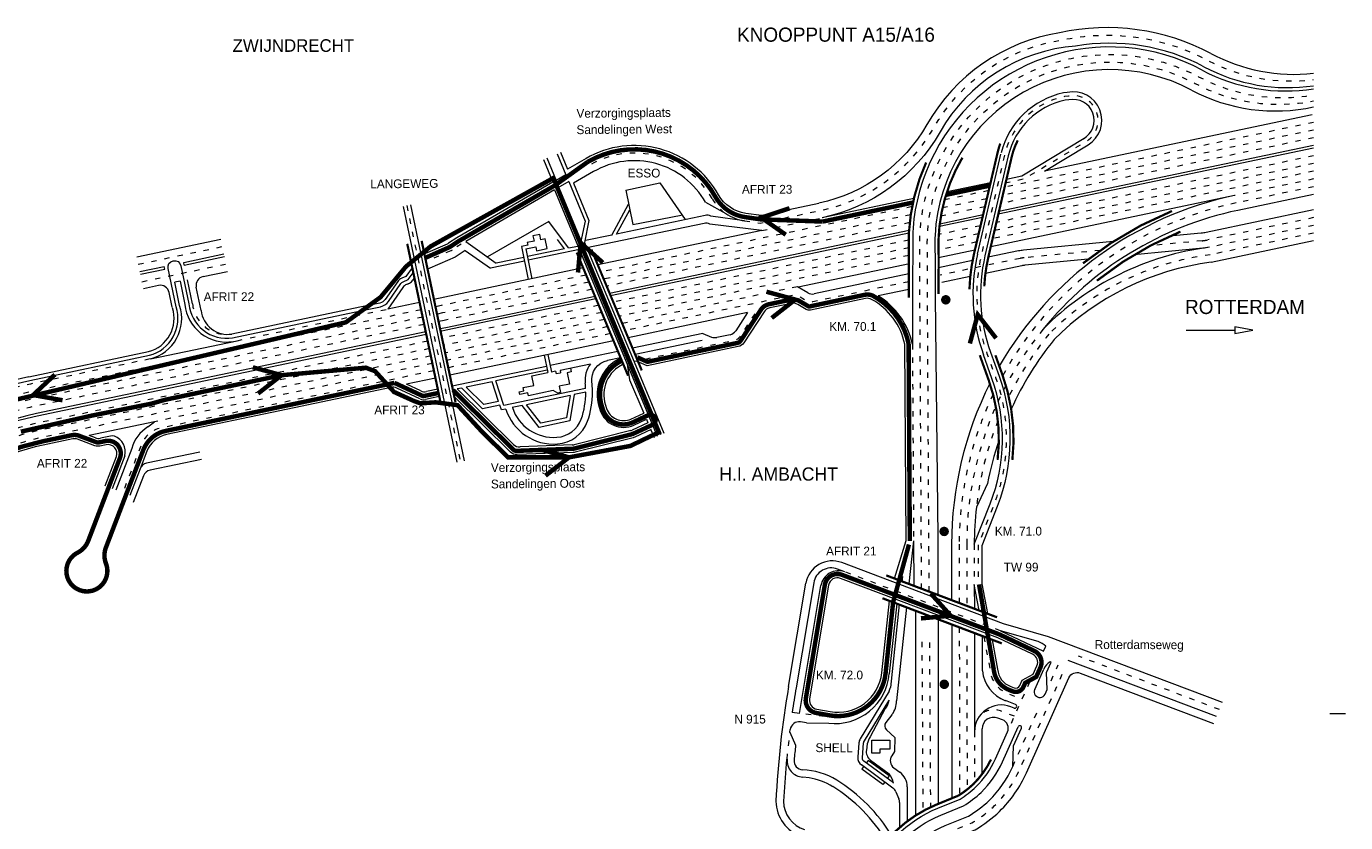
# Model space of a CAD drawing. Header units: metres. Extents: x 534 to 2089, y -2348 to -1299.
# Tile 7 of 7: x 1793 to 2089, y -1477 to -1299. Entities that reach past the tile are written whole.
import ezdxf

# ---------------------------------------------------------------- set-up
doc = ezdxf.new("R2010")
doc.units = ezdxf.units.M
doc.linetypes.add('ACAD_ISO03W100', pattern=[30, 12, -18])
doc.layers.get('0').update_dxf_attribs({"lineweight": 0})
for name, color, linetype, lineweight in [('deelstrepen', 8, 'ACAD_ISO03W100', 0), ('HEKTO', 7, 'Continuous', 0), ('Kader', 7, 'Continuous', 0), ('Kunstwerk', 7, 'Continuous', 0), ('RW-MARK', 7, 'Continuous', 0), ('Spoorweg solid', 7, 'Continuous', 0), ('Strooi NIET', 10, 'Continuous', 0), ('Strooi WEL', 90, 'Continuous', 0), ('Text', 7, 'Continuous', 0)]:
    doc.layers.add(name, color=color, linetype=linetype, lineweight=lineweight)

# ---------------------------------------------------------------- blocks, each defined once
blk = doc.blocks.new('PIJL', base_point=(0, 0, -0.1))
at = {"color": 0}
for p, q in [((0, 0), (5.45, 0)), ((7.5, 0), (5.45, 0.375)), ((5.45, 0.375), (5.45, -0.375)), ((5.45, -0.375), (7.5, 0))]:
    blk.add_line(p, q, dxfattribs=at)

msp = doc.modelspace()

# ---------------------------------------------------------------- linework, layer by layer
at = {"layer": 'deelstrepen', "linetype": 'ACAD_ISO03W100', "ltscale": 0.1}
for p, q in [((2082.31, -1320.1), (2012.92, -1334.67)), ((2082.31, -1323.57), (2012.07, -1338.31)), ((2082.31, -1321.83), (2012.49, -1336.49)), ((2082.31, -1329.34), (2010.65, -1344.38)), ((2082.31, -1327.61), (2011.08, -1342.56)), ((2082.3, -1331.07), (2010.23, -1346.2)), ((2082.31, -1332.81), (2064.57, -1336.53)), ((2009.35, -1335.41), (1999.43, -1337.5)), ((2082.31, -1334.54), (2064.92, -1338.19)), ((1878.66, -1338.78), (1890.72, -1396.22)), ((2008.93, -1337.23), (1998.97, -1339.32)), ((1992.15, -1339.02), (1922.23, -1353.7)), ((1991.84, -1340.82), (1922.9, -1355.29)), ((1958.4, -1344.37), (1971.92, -1341.53)), ((2008.51, -1339.06), (1998.61, -1341.13)), ((1991.61, -1342.6), (1923.56, -1356.88)), ((2007.51, -1343.31), (1998.12, -1345.28)), ((2082.31, -1343.23), (2058.89, -1348.14)), ((1890.88, -1347.41), (1888.86, -1348.75)), ((1991.43, -1346.54), (1925.06, -1360.47)), ((2006.67, -1346.95), (1998.05, -1348.76)), ((2082.31, -1344.96), (2059.1, -1349.83)), ((1818.38, -1351.94), (1837.26, -1347.98)), ((1888.57, -1348.91), (1882.99, -1351.38)), ((1991.43, -1348.27), (1925.72, -1362.06)), ((1991.42, -1350), (1926.38, -1363.65)), ((1819.2, -1355.86), (1838.09, -1351.89)), ((1918.95, -1354.39), (1886.37, -1361.23)), ((1919.61, -1355.98), (1886.71, -1362.89)), ((1920.28, -1357.57), (1887.06, -1364.55)), ((1966.39, -1356.99), (1927.05, -1365.25)), ((1840.55, -1369.11), (1874.41, -1362)), ((1886.37, -1361.23), (1885.11, -1361.49)), ((1921.77, -1361.16), (1886.59, -1368.54)), ((1886.71, -1362.89), (1885.46, -1363.15)), ((1887.06, -1364.55), (1885.81, -1364.81)), ((1922.44, -1362.75), (1886.94, -1370.2)), ((1923.1, -1364.34), (1887.29, -1371.86)), ((1923.77, -1365.94), (1887.64, -1373.52)), ((1924.43, -1367.53), (1887.99, -1375.18)), ((1992.21, -1369.9), (1992.48, -1414)), ((2012.03, -1434.23), (1977.02, -1420.99)), ((2002.74, -1433.45), (2002.79, -1471.07)), ((1994.34, -1436.67), (1994.56, -1474.71)), ((1996.04, -1436.83), (1996.26, -1473.84)), ((2004.45, -1437.64), (2004.48, -1469.87)), ((2061.16, -1451.91), (2029.53, -1439.94)), ((2014.43, -1454.97), (2019.36, -1443.95)), ((1972.44, -1453.44), (1967.75, -1452.92)), ((1964.07, -1463.01), (1964.69, -1457.01))]:
    msp.add_line(p, q, dxfattribs=at)
at = {"layer": 'deelstrepen', "linetype": 'ACAD_ISO03W100', "ltscale": 0.1, "flags": 128}
for points in [[(1954.54, -1342.21), (1958.05, -1342.71), (1971.57, -1339.87, 0.214293), (1996.95, -1321.4, -0.227242), (2025.54, -1301.66, -0.177344), (2058.46, -1306.13, 0.15517), (2082.31, -1310.5)], [(1994.27, -1424.79), (1993.9, -1359.3), (1993.92, -1349.93, -0.584824), (2056.49, -1309.86, 0.167983), (2082.31, -1313.93)], [(1995.98, -1425.44), (1995.6, -1359.3), (1995.61, -1349.83, -0.584861), (2055.7, -1311.36, 0.173141), (2082.31, -1315.28)], [(1991.42, -1355.86), (1969.87, -1360.4, -0.187348), (1968.44, -1360.17), (1966.76, -1359.18, 0.187072), (1965.34, -1358.94), (1927.71, -1366.84)], [(1881.89, -1362.17), (1794.52, -1380.51, 0.269012), (1746.21, -1423.96), (1741.67, -1437.99, -0.02685), (1740.32, -1441.52)], [(1882.59, -1365.48), (1795.22, -1383.82, 0.30868), (1747.25, -1433.77, -0.069689), (1744.04, -1443.98)], [(1882.24, -1363.83), (1794.87, -1382.17, 0.259154), (1748.55, -1422.3)], [(1956.83, -1363.06), (1953.44, -1368.24, -0.198904), (1952.18, -1369.1), (1930.26, -1373.7)], [(1883.37, -1369.22), (1796, -1387.56, 0.30868), (1751.07, -1434.34, -0.068588), (1747.61, -1445.41, -0.068588)], [(1883.72, -1370.88), (1796.35, -1389.22, 0.30868), (1752.73, -1434.64, -0.057837), (1749.9, -1444.41, -0.057837)], [(1821.05, -1373.2), (1794.17, -1378.84, 0.226598), (1748.68, -1413.61)], [(1884.07, -1372.54), (1796.7, -1390.87, 0.30868), (1754.39, -1434.93, -0.097645), (1753.16, -1445.27)], [(1884.76, -1375.86), (1823.43, -1388.73, 0.254299), (1819.06, -1392.44), (1814.9, -1403.24)], [(2008.26, -1435.53), (2009.64, -1443.02, 0.286127), (2013.68, -1448.32), (2016.87, -1449.52)], [(1978.07, -1517.78), (1981.55, -1508.62), (1987.35, -1493.33), (1988.01, -1491.57, -0.19745), (2000.2, -1479.53), (2005.56, -1477.34, 0.059027), (2010.6, -1473.55, 0.094518), (2016.29, -1465.39), (2026.59, -1442.36)], [(2015.13, -1453.41), (2011.98, -1452.22, 0.292859), (2007.44, -1453.18)]]:
    msp.add_lwpolyline(points, format="xyb", dxfattribs=at)
at = {"layer": 'deelstrepen', "linetype": 'ACAD_ISO03W100', "ltscale": 0.1}
for points in [[(1950.29, -1340.57, -0.115338), (1947.22, -1337.21, 0.417941), (1919.77, -1329.68)], [(2064.92, -1338.19, 0.218065), (2012.48, -1376.93, 0.218065)], [(2082.31, -1341.49), (2058.54, -1346.48, -0.027941), (2057.25, -1346.68), (2045.63, -1347.79)], [(2034.34, -1348.86), (2017.31, -1350.49, 0.027941), (2016.4, -1350.63), (1998.45, -1354.39)], [(2021.54, -1366.54, 0.172161), (2004.41, -1414.82), (2004.41, -1428.62)], [(2022.81, -1367.67, 0.055569), (2013.85, -1381.65, 0.055569)], [(2010.33, -1381.13, 0.111679), (2002.71, -1414.82), (2002.71, -1427.98)], [(2011.42, -1387.11, 0.06697), (2006.57, -1406.49)]]:
    msp.add_lwpolyline(points, format="xyb", dxfattribs=at)
for points in [[(2007.09, -1345.13), (1998.04, -1347.03)], [(2006.11, -1414.82), (2006.11, -1423.8)], [(2014.74, -1464.69), (2020.16, -1452.59)], [(2006.16, -1456.89), (2006.17, -1468.37)]]:
    msp.add_lwpolyline(points, dxfattribs=at)
at = {"layer": 'deelstrepen', "linetype": 'ACAD_ISO03W100', "ltscale": 0.1, "flags": 128}
for points in [[(1884.41, -1374.2), (1850.75, -1381.26), (1822.03, -1387.29)], [(2023.34, -1445.47), (2024.96, -1441.85)]]:
    msp.add_lwpolyline(points, dxfattribs=at)
at = {"layer": 'deelstrepen', "linetype": 'ACAD_ISO03W100', "ltscale": 0.1}
for centre, radius, start, end in [((1887.76, -1347.08), 2, 293.9526, 303.4837), ((2067.04, -1411.8), 62.48, 97.2965, 135.1491), ((1838.18, -1360.04), 7.67, 185.7121, 279.0569)]:
    msp.add_arc(centre, radius, start, end, dxfattribs=at)
at = {"layer": 'HEKTO', "const_width": 1.02, "flags": 128}
for points in [[(1999.16, -1359.93, 1), (2000.26, -1359.93, 1)], [(1998.79, -1411.93, 1), (1999.89, -1411.93, 1)], [(1999.37, -1445.69, 1), (1999.37, -1446.79, 1)]]:
    msp.add_lwpolyline(points, format="xyb", close=True, dxfattribs=at)
at = {"layer": 'Kader', "color": 253}
msp.add_line((2085.96, -1452.76), (2089.49, -1452.76), dxfattribs=at)
at = {"layer": 'Kunstwerk', "const_width": 0.5}
for points in [[(2008.35, -1356.91, -0.044936), (2009.28, -1350.25), (2014.52, -1327.79, -0.062047), (2015.87, -1324.14)], [(2005.02, -1357.61, -0.050231), (2006.07, -1349.5), (2011.3, -1327.05, -0.029777), (2011.94, -1324.87)], [(1995.29, -1329.11, 0.091481), (1991.43, -1344.82), (1991.42, -1359.45)], [(2003.44, -1328.02, 0.148555), (1998.1, -1350.05), (1998.09, -1358.66)], [(2050.51, -1340, 0.072114), (2030.52, -1351.74, 0.072114)], [(2052.4, -1344.63, 0.072114), (2033.64, -1355.64, 0.072114)], [(2011.34, -1395.87, 0.116854), (2009.32, -1377.9), (2007.34, -1372.37)], [(2010.85, -1372.37), (2012.43, -1376.79, -0.114463), (2014.66, -1395.87)], [(1985.03, -1483.13, -0.139045), (1997.62, -1473.24), (2002.51, -1471.24, 0.053125), (2005.88, -1468.66, 0.087072), (2009.86, -1463.11, 0.087072)]]:
    msp.add_lwpolyline(points, format="xyb", dxfattribs=at)
for points in [[(1878.78, -1347.36), (1886.37, -1383.49)], [(1882.01, -1346.69), (1889.61, -1382.92)], [(1916.84, -1349.32), (1928.36, -1376.96)], [(1920.12, -1348.63), (1931.44, -1375.79)], [(2011.22, -1431.2), (1986.34, -1421.79)], [(2012.3, -1437.06), (1985.48, -1426.92)]]:
    msp.add_lwpolyline(points, dxfattribs=at)
at = {"layer": 'RW-MARK'}
for p, q in [((2081.96, -1318.44), (2021.85, -1331.05)), ((1912.41, -1327.13), (1914.38, -1331.86)), ((1913.19, -1326.81), (1914.78, -1330.61)), ((2082.31, -1325.88), (2011.5, -1340.74)), ((2082.31, -1325.3), (2011.64, -1340.13)), ((2021.85, -1331.05), (2031.66, -1325.12)), ((1909.34, -1328.42), (1911.47, -1333.54)), ((1910.12, -1328.09), (1912.21, -1333.12)), ((1918.92, -1328.21), (1914.78, -1330.61)), ((2006.85, -1349.68), (2012.08, -1327.23)), ((1914.38, -1331.86), (1912.21, -1333.12)), ((1920.62, -1331.16), (1916.1, -1333.77)), ((1911.85, -1335.28), (1891.92, -1346.81)), ((1911.85, -1335.28), (1934.89, -1390.54)), ((1915.03, -1333.41), (1912.58, -1334.83)), ((1912.58, -1334.83), (1935.66, -1390.19)), ((1915.03, -1333.41), (1918.71, -1342.25)), ((1916.1, -1333.77), (1919.59, -1342.16)), ((1927.83, -1335.31), (1935.48, -1333.7)), ((1927.83, -1335.31), (1929.45, -1343.05)), ((1935.48, -1333.7), (1941.17, -1341.93)), ((1877.83, -1338.95), (1889.89, -1396.4)), ((1879.49, -1338.61), (1891.55, -1396.05)), ((1924.68, -1345.39), (1928.48, -1338.43)), ((1957.7, -1341.05), (1971.22, -1338.21)), ((1992.54, -1337.2), (1971.92, -1341.53)), ((2064.57, -1336.53), (2009.8, -1348.02)), ((2082.31, -1336.28), (2065.27, -1339.86)), ((1925.77, -1345.16), (1928.75, -1339.71)), ((1945.67, -1340.99), (1925.77, -1345.16)), ((1929.45, -1343.05), (1940.3, -1340.95)), ((2007.94, -1341.48), (1998.27, -1343.51)), ((2008.08, -1340.88), (1998.35, -1342.92)), ((1910.57, -1342.36), (1896.82, -1350.31)), ((1915, -1348.3), (1910.57, -1342.36)), ((1918.71, -1342.25), (1917.71, -1347.12)), ((1919.59, -1342.16), (1918.59, -1347.04)), ((1945.46, -1342.77), (1919.12, -1348.3)), ((1958.4, -1344.37), (1921.57, -1352.11)), ((1991.46, -1344.37), (1924.23, -1358.48)), ((1958.4, -1344.37), (1946.73, -1342.92)), ((1992.28, -1344.82), (1992.21, -1359.46)), ((1818.03, -1350.28), (1836.91, -1346.31)), ((1891.92, -1346.81), (1898.77, -1351.7)), ((1905.86, -1347.63), (1904.4, -1347.93)), ((1907.26, -1346.77), (1905.74, -1347.09)), ((1905.74, -1347.09), (1905.86, -1347.63)), ((1908.53, -1345.25), (1907.01, -1345.57)), ((1907.01, -1345.57), (1907.26, -1346.77)), ((1908.78, -1346.46), (1908.53, -1345.25)), ((1909.74, -1346.25), (1908.78, -1346.46)), ((1910.2, -1348.42), (1909.74, -1346.25)), ((1914.08, -1348.49), (1912.53, -1346.41)), ((1915, -1348.3), (1917.1, -1347.86)), ((1918.59, -1347.04), (1936.43, -1389.84)), ((1924.68, -1345.39), (1918.77, -1346.64)), ((1991.43, -1344.95), (1973.68, -1348.68)), ((2082.31, -1346.69), (2059.32, -1351.52)), ((1828.59, -1351.54), (1837.61, -1349.64)), ((1828.72, -1352.12), (1837.74, -1350.23)), ((1889.54, -1350.33), (1886.13, -1351.85)), ((1891.82, -1348.83), (1889.54, -1350.33)), ((1891.82, -1348.83), (1897.45, -1352.85)), ((1904.92, -1350.41), (1898.77, -1351.7)), ((1904.4, -1347.93), (1905.96, -1355.38)), ((1905.39, -1348.52), (1907.63, -1348.05)), ((1905.39, -1348.52), (1906.79, -1355.21)), ((1914.08, -1348.49), (1905.75, -1350.24)), ((1917.43, -1348.65), (1905.93, -1351.07)), ((1907.63, -1348.05), (1907.81, -1348.92)), ((1907.81, -1348.92), (1910.2, -1348.42)), ((1973.68, -1348.68), (1924.45, -1359.01)), ((1997.3, -1349.72), (1997.29, -1358.34)), ((2006.24, -1348.77), (1998.1, -1350.48)), ((1818.73, -1353.61), (1824.19, -1352.46)), ((1818.85, -1354.19), (1824.31, -1353.05)), ((1832.95, -1354.71), (1838.43, -1353.56)), ((1886.13, -1351.85), (1883.35, -1353.08)), ((1918.29, -1352.79), (1884.77, -1359.83)), ((1905.1, -1351.24), (1897.45, -1352.85)), ((1991.57, -1351.85), (1966.57, -1357.1)), ((1822.95, -1356.73), (1819.54, -1357.44)), ((1827.75, -1355.72), (1826.57, -1355.97)), ((1827.67, -1361.22), (1826.57, -1355.97)), ((1830.54, -1360.81), (1829.41, -1355.42)), ((1879.01, -1356.32), (1878.65, -1356.47)), ((1880.38, -1354.96), (1879.87, -1355.65)), ((1991.42, -1354.13), (1970.14, -1358.6)), ((1826.01, -1361.57), (1825.32, -1358.27)), ((1877.76, -1357.18), (1874.41, -1362)), ((1920.94, -1359.17), (1887.41, -1366.2)), ((1921.16, -1359.7), (1887.53, -1366.76)), ((1968.72, -1358.36), (1966.39, -1356.99)), ((1991.42, -1357.59), (1984.5, -1359.05)), ((1997.29, -1359.3), (1997.9, -1413.28)), ((1881.54, -1360.51), (1874.41, -1362)), ((1955.2, -1362.8), (1928.38, -1368.43)), ((1955.2, -1362.8), (1952.53, -1366.9)), ((1882.93, -1367.14), (1795.56, -1385.48)), ((1883.05, -1367.7), (1795.68, -1386.03)), ((1887.41, -1366.2), (1886.16, -1366.47)), ((1887.53, -1366.76), (1886.28, -1367.02)), ((1945.16, -1367.51), (1929.37, -1370.82)), ((1945.16, -1367.51), (1947.12, -1368.29)), ((1951.26, -1367.76), (1948.27, -1368.39)), ((1821.13, -1373.19), (1840.55, -1369.11)), ((1925.09, -1369.12), (1888.34, -1376.84)), ((1926.09, -1371.51), (1910.89, -1374.7)), ((1945.02, -1369.07), (1929.96, -1372.23)), ((1909.53, -1372.39), (1910.35, -1376.27)), ((1910.36, -1372.21), (1911.19, -1376.17)), ((1919.89, -1374.35), (1913.1, -1375.77)), ((1926.68, -1372.92), (1923.78, -1373.53)), ((1928.15, -1374.39), (1928.71, -1377.93)), ((1930.26, -1373.7), (1929.75, -1373.81)), ((2010.08, -1377.63), (2008.15, -1372.26)), ((1910.06, -1374.88), (1888.86, -1379.33)), ((1910.23, -1375.71), (1898.68, -1378.13)), ((1906.77, -1377.03), (1910.35, -1376.27)), ((1907.21, -1379.13), (1906.77, -1377.03)), ((1912.1, -1375.98), (1911.19, -1376.17)), ((1912.1, -1375.98), (1912.21, -1376.51)), ((1912.21, -1376.51), (1913.21, -1376.3)), ((1913.1, -1375.77), (1913.21, -1376.3)), ((1915.62, -1376.12), (1914.66, -1376.33)), ((1914.66, -1376.33), (1915.19, -1378.84)), ((1915.45, -1375.28), (1915.62, -1376.12)), ((1881.64, -1382.17), (1876.41, -1379.75)), ((1885.11, -1377.52), (1878.59, -1378.88)), ((1881.85, -1380.39), (1878.59, -1378.88)), ((1885.63, -1380), (1883.1, -1380.54)), ((1891, -1379.74), (1890, -1379.95)), ((1902.62, -1392.39), (1890, -1379.95)), ((1895.69, -1384.37), (1891, -1379.74)), ((1897.85, -1378.31), (1891.99, -1379.54)), ((1895.96, -1383.45), (1891.99, -1379.54)), ((1899.3, -1382.75), (1897.85, -1378.31)), ((1900.49, -1383.67), (1898.68, -1378.13)), ((1918.84, -1379.82), (1900.49, -1383.67)), ((1903.91, -1380.61), (1904.98, -1380.39)), ((1904.82, -1379.63), (1907.21, -1379.13)), ((1904.98, -1380.39), (1904.82, -1379.63)), ((1911.53, -1380.29), (1906, -1381.45)), ((1912.56, -1380.86), (1911.53, -1380.29)), ((1915.19, -1378.84), (1912.91, -1379.32)), ((1912.91, -1379.32), (1913.21, -1380.73)), ((1928.71, -1377.93), (1931.88, -1385.37)), ((1885.98, -1381.67), (1882.9, -1382.32)), ((1899.3, -1382.75), (1895.96, -1383.45)), ((1904.03, -1381.19), (1903.91, -1380.61)), ((1905.86, -1380.8), (1904.03, -1381.19)), ((1915.39, -1381.41), (1905.52, -1383.48)), ((1906, -1381.45), (1905.86, -1380.8)), ((1913.21, -1380.73), (1912.56, -1380.86)), ((1915.39, -1381.41), (1914.56, -1386.41)), ((1916.28, -1381.22), (1915.3, -1387.12)), ((1918.86, -1380.68), (1916.28, -1381.22)), ((1899.56, -1383.56), (1895.69, -1384.37)), ((1899.92, -1384.65), (1899.56, -1383.56)), ((1900.91, -1384.45), (1899.92, -1384.65)), ((1904.6, -1383.67), (1902.37, -1384.14)), ((1908.4, -1388.57), (1904.6, -1383.67)), ((1908.75, -1387.63), (1905.52, -1383.48)), ((1822.03, -1387.29), (1807.33, -1390.38)), ((1820.54, -1388.47), (1822.03, -1387.29)), ((1915.3, -1387.12), (1908.4, -1388.57)), ((1914.56, -1386.41), (1908.75, -1387.63)), ((1928.95, -1389.29), (1916.23, -1392.46)), ((1932.81, -1387.54), (1929.3, -1389.17)), ((1932.47, -1386.75), (1932.81, -1387.54)), ((1933.49, -1389.1), (1934.25, -1390.82)), ((1808.76, -1390.92), (1807.33, -1390.38)), ((1812.55, -1390.44), (1809.87, -1391)), ((1813.02, -1390.57), (1812.55, -1390.44)), ((1815.35, -1394.98), (1812.52, -1402.33)), ((1816.91, -1393.29), (1813.31, -1402.63)), ((1816.91, -1393.29), (1813.31, -1402.63)), ((1832.19, -1394.12), (1820.25, -1396.62)), ((1915.82, -1392.52), (1904.1, -1392.97)), ((1832.54, -1395.78), (1821.02, -1398.2)), ((1819.56, -1399.44), (1817.25, -1405.43)), ((2009.09, -1401.16), (2006.57, -1406.49)), ((2006.11, -1414.82), (2009.67, -1405.72)), ((1992.48, -1414), (1991.44, -1423.72)), ((1992.48, -1414), (1992.54, -1424.14)), ((1997.9, -1413.28), (1997.95, -1426.18)), ((2012.63, -1432.64), (1976.35, -1418.92)), ((1977.02, -1420.99), (1975.4, -1420.38)), ((1964.42, -1446.75), (1968.31, -1423.54)), ((1970.04, -1423.46), (1966.1, -1447.03)), ((1966.86, -1452.79), (1971.66, -1424.08)), ((2007.19, -1429.68), (2006.11, -1423.81)), ((1988.7, -1428.14), (1987.03, -1443.86)), ((1989.25, -1428.34), (1987.27, -1446.93)), ((1990.89, -1428.96), (1988.65, -1449.96)), ((1992.9, -1429.72), (1992.9, -1475.7)), ((1997.99, -1431.65), (1997.99, -1473.09)), ((2001.09, -1432.82), (2001.09, -1471.82)), ((2022.78, -1435.57), (2012.63, -1432.64)), ((2007.94, -1443.18), (2007.94, -1435.42)), ((2020.42, -1436.66), (2012.03, -1434.23)), ((2012.03, -1434.23), (2021.67, -1438.8)), ((2061.83, -1450.34), (2022.78, -1435.57)), ((2021.67, -1438.79), (2021.58, -1438.75)), ((2021.67, -1438.8), (2022.16, -1437.69)), ((2023.36, -1441.25), (2023.13, -1441.16)), ((2060.49, -1453.47), (2027.16, -1440.86)), ((2022.47, -1447.4), (2022.31, -1443.61)), ((1986.99, -1447.75), (1980.48, -1458.48)), ((1986.82, -1449.97), (1981.38, -1458.93)), ((2015.38, -1450.78), (2013.08, -1449.91)), ((2015.03, -1451.56), (2014.28, -1451.27)), ((1966.86, -1452.79), (1965.21, -1452.55)), ((1986.13, -1451.69), (1982.76, -1458.05)), ((1987.62, -1453.06), (1986.25, -1454.79)), ((1964.69, -1457.01), (1964.77, -1456.4)), ((1964.69, -1457.01), (1965.98, -1459.92)), ((1968.41, -1454.87), (1967.05, -1454.67)), ((1968.41, -1454.87), (1973.43, -1454.99)), ((1986.39, -1456.49), (1988.25, -1458.18)), ((1980.19, -1459.37), (1979.96, -1462.59)), ((1981.19, -1459.39), (1980.95, -1462.75)), ((1982.09, -1459.63), (1981.87, -1460.99)), ((1983.09, -1461.66), (1983.09, -1458.79)), ((1983.09, -1458.79), (1987.13, -1458.79)), ((1987.15, -1458.79), (1987.15, -1460.79)), ((1988.25, -1458.18), (1988.21, -1461.3)), ((2014.74, -1464.69), (2014.94, -1460.07)), ((1963.95, -1463.08), (1963.26, -1472.48)), ((1982.27, -1463.34), (1981.85, -1463.91)), ((1987, -1466.81), (1982.27, -1463.34)), ((1982.81, -1463.27), (1986.97, -1466.32)), ((1984.87, -1461.66), (1983.09, -1461.66)), ((1987.15, -1460.79), (1984.87, -1460.79)), ((1984.87, -1460.79), (1984.87, -1461.66)), ((1988.21, -1461.3), (1987.57, -1462.27)), ((1988.21, -1461.3), (1988.21, -1461.3)), ((1987.85, -1469.55), (1980.77, -1464.35)), ((1981.26, -1464.71), (1980.84, -1465.28)), ((1985.58, -1468.76), (1980.84, -1465.28)), ((1987.96, -1468.39), (1981.29, -1463.5)), ((1988.05, -1465), (1989.4, -1465.99)), ((1969, -1467.27), (1967.61, -1467.06)), ((1985.99, -1468.19), (1985.58, -1468.76)), ((1987, -1466.81), (1986.58, -1467.38)), ((1991.04, -1469.22), (1991.04, -1477)), ((1988.51, -1470.38), (1989.18, -1471.96)), ((1989.34, -1472.75), (1989.34, -1478.39))]:
    msp.add_line(p, q, dxfattribs=at)
for points in [[(2025.27, -1299.98, 0.227229), (1995.48, -1320.56, -0.214322), (1971.22, -1338.21)], [(2028.87, -1302.97, 0.248476), (1998.42, -1322.24, -0.214268), (1971.92, -1341.53)], [(2057.28, -1308.36, 0.432232), (1996.14, -1329.12, 0.432232)], [(2054.9, -1312.86, 0.549087), (1997.29, -1345.48, 0.4032)], [(2030.6, -1323.77, 0.865889), (2027.36, -1315.06), (2026.5, -1315.15, 0.292112), (2013.74, -1327.61), (2008.51, -1350.07, 0.144304), (2009.75, -1371.69), (2011.68, -1377.06, -0.181352), (2011.25, -1406.34), (2007.81, -1415.14), (2007.81, -1423.65), (2009.04, -1430.38)], [(2031.66, -1325.12, 0.847009), (2027, -1313.4), (2026.16, -1313.49, 0.287587), (2012.16, -1326.93)], [(1911.47, -1333.54), (1889.94, -1345.99), (1888.04, -1347.25, -0.041611), (1887.75, -1347.41), (1882.38, -1349.79)], [(2064.57, -1336.53, 0.213213), (2011.73, -1374.82, 0.213213)], [(2065.27, -1339.86, 0.172161), (2021.54, -1366.54, 0.172161)], [(2082.31, -1339.75), (2058.19, -1344.82, -0.027941), (2057.08, -1344.98), (2049.98, -1345.66)], [(2037.28, -1346.87), (2017.15, -1348.8, 0.027941), (2016.05, -1348.96), (2009.25, -1350.39)], [(2031.68, -1350.82), (2017.48, -1352.18, 0.027941), (2016.75, -1352.29), (2008.61, -1354)], [(2058.89, -1348.14, -0.027941), (2057.41, -1348.37), (2041.98, -1349.84)], [(1879.91, -1352.72), (1878.45, -1354.71), (1877.54, -1355.09, 0.145177), (1876.65, -1355.8), (1873.85, -1359.83, -0.191414), (1872.62, -1360.65), (1868.1, -1361.6), (1839.39, -1367.62)], [(1827.75, -1355.72), (1828.85, -1360.97, 0.431417), (1839.65, -1369.3)], [(1988.21, -1422.5), (1988.21, -1422.5), (1990.78, -1413.95), (1990.51, -1369.9, 0.218884), (1983.06, -1359.85, 0.179368), (1981.68, -1359.64), (1969.35, -1362.25, -0.187348), (1968.34, -1362.08), (1966.47, -1360.97, 0.187072), (1965.04, -1360.74), (1960.16, -1361.76, 0.198904), (1958.9, -1362.63)], [(1793.83, -1377.2), (1820.7, -1371.55, 0.431417), (1826.06, -1361.76)], [(1958.9, -1362.63), (1954.36, -1369.58, -0.198904), (1953.1, -1370.44), (1932.63, -1374.74), (1930.26, -1373.7)], [(2024.08, -1368.81, 0.063116), (2014.4, -1384.46, 0.063116)], [(1900.91, -1384.45, 0.347827), (1912.49, -1392.29, 0.301963), (1919.27, -1387.2, 0.083634), (1920.36, -1380.67), (1920.34, -1379.74, 0.016373), (1920.23, -1378.45, -0.387153), (1923.78, -1373.53)], [(1926.72, -1373.01, 0.382803), (1921.86, -1384.02), (1922.11, -1384.77, 0.449212), (1929.64, -1388.05), (1932.47, -1386.75)], [(1927.29, -1374.4, 0.381133), (1923.29, -1383.55), (1923.53, -1384.3, 0.449212), (1929.01, -1386.69), (1931.88, -1385.37)], [(1793.83, -1377.2, 0.1994), (1750.75, -1406.7)], [(2009.61, -1378.73, 0.117559), (2001.01, -1414.82), (2001.01, -1427.34)], [(1933.52, -1389.08), (1929.87, -1390.78, -0.047374), (1929.51, -1390.9), (1916.47, -1394.15, -0.051631), (1916.06, -1394.21), (1903.43, -1394.69, -0.206926), (1901.95, -1394.12), (1889.36, -1381.7)], [(1902.38, -1384.14, 0.343845), (1912.39, -1390.79, 0.302255), (1917.86, -1386.7, 0.083551), (1918.86, -1380.67)], [(1795.56, -1385.48, 0.30868), (1748.9, -1434.08, -0.058853), (1746.25, -1443.14, -0.058853)], [(1795.68, -1386.03, 0.30868), (1749.45, -1434.18, -0.058565), (1746.78, -1443.33, -0.058565)], [(1810.94, -1401.72), (1813.47, -1395.14, 0.594516), (1811.19, -1392.46), (1809.74, -1392.76, -0.141893), (1808.63, -1392.68), (1804.76, -1391.24, 0.141893), (1803.65, -1391.15), (1797.05, -1392.54)], [(2011.62, -1391.49, 0.034193), (2009.09, -1401.16)], [(1797.05, -1392.54, 0.14305), (1771.09, -1406.42, 0.14305)], [(2006.57, -1406.49, 0.02787), (2006.11, -1414.82)], [(1973.4, -1424), (1969.13, -1449.53, 0.410837), (1970.75, -1451.83), (1973.76, -1452.37, 0.435301), (1985.34, -1443.68), (1987.06, -1427.52)], [(2010.11, -1436.24), (2011.33, -1442.86, 0.286127), (2014.28, -1446.73), (2015.09, -1447.03, 0.397053), (2016.36, -1446.51), (2016.89, -1445.31), (2019.36, -1443.95), (2020.18, -1442.13, 0.407891), (2019.21, -1439.51), (2011.43, -1435.82), (1976.08, -1422.46, 0.472776), (1973.4, -1424)], [(1980.74, -1515.54), (1983.14, -1509.22), (1988.94, -1493.93), (1989.59, -1492.21, -0.197042), (2000.85, -1481.11), (2006.31, -1478.87, 0.060153), (2011.78, -1474.77, 0.094605), (2017.84, -1466.08), (2027.37, -1444.77, -0.397053), (2029.91, -1443.72), (2059.82, -1455.03)], [(1980.87, -1489.12), (1980.87, -1493.63), (1981.79, -1491.22), (1982.49, -1489.36, -0.198579), (1997.95, -1474.03), (2002.9, -1472, 0.054023), (2006.47, -1469.27, 0.094106), (2010.86, -1462.96), (2013.57, -1456.9, 0.431585), (2012.45, -1454.22), (2011.38, -1453.81)], [(1979.96, -1500.83), (1983.37, -1491.82), (1984.07, -1489.99, -0.198295), (1998.59, -1475.6), (2003.66, -1473.52, 0.055659), (2007.65, -1470.49, 0.094246), (2012.41, -1463.65), (2015.94, -1455.77)], [(1976.32, -1517.61), (1979.96, -1508.02), (1985.76, -1492.72), (1986.44, -1490.94, -0.197815), (1999.56, -1477.96), (2004.8, -1475.81, 0.057786), (2009.42, -1472.33, 0.094421), (2014.74, -1464.69)]]:
    msp.add_lwpolyline(points, format="xyb", dxfattribs=at)
for points in [[(2013.34, -1332.84), (2016.81, -1332.11), (2030.78, -1323.67)], [(1999.99, -1335.64), (2009.78, -1333.59)], [(2005.73, -1351.13), (1998.1, -1352.73)], [(2005.21, -1354.71), (1998.8, -1356.06)], [(1992.22, -1358.61), (1992.21, -1369.9)], [(1997.29, -1358.34), (1997.29, -1359.3)], [(2022.31, -1443.61), (2023.36, -1441.25)], [(2019.68, -1447.4), (2021.72, -1442.83)], [(2022.01, -1448.44), (2022.47, -1447.4)], [(2007.85, -1466.4), (2007.86, -1456.24)], [(2014.94, -1460.07), (2016.71, -1456.12)]]:
    msp.add_lwpolyline(points, dxfattribs=at)
at = {"layer": 'RW-MARK', "flags": 128}
for points in [[(2006.11, -1423.81), (2006.12, -1429.27)], [(2006.12, -1434.73), (2006.16, -1456.89)]]:
    msp.add_lwpolyline(points, dxfattribs=at)
at = {"layer": 'RW-MARK'}
for centre, radius, start, end in [((2035.89, -1348.83), 49.99, 62.1441, 102.2691), ((2036.47, -1347.5), 45.17, 62.0009, 99.6865), ((2078.04, -1269.32), 40, 241.9793, 276.1176), ((2076.07, -1273.06), 40, 241.9793, 278.9724), ((2076.47, -1272.3), 40, 241.9793, 278.3911), ((2073.7, -1277.55), 40, 241.9793, 282.4303), ((2036.77, -1347.43), 44.57, 155.7366, 176.6442), ((1946.08, -1342.95), 2, 64.67, 101.8534), ((1945.87, -1344.73), 2, 64.67, 101.8534), ((2036.22, -1347.49), 38.98, 177.0525, 183.2835), ((2045.81, -1358.76), 40, 166.8811, 199.7264), ((2067.04, -1411.8), 64.18, 97.2965, 135.1491), ((2067.04, -1411.8), 60.78, 97.2965, 135.1491), ((1823.36, -1358.68), 2, 11.8534, 101.8534), ((1879.4, -1358.32), 2, 112.1662, 145.2076), ((1878.26, -1354.47), 2, 292.1662, 323.7748), ((1969.73, -1356.64), 2, 239.4697, 281.8534), ((1975.89, -1373.33), 16.67, 11.8534, 58.8978), ((1818.76, -1364.12), 9.37, 284.65, 17.9948), ((1838.45, -1361.72), 5.97, 185.7121, 279.0569), ((1947.86, -1366.43), 2, 248.2737, 281.8534), ((1950.85, -1365.8), 2, 281.8534, 326.8516), ((1875.57, -1381.56), 2, 65.1134, 101.8534), ((1882.69, -1378.58), 2, 245.1134, 281.8534), ((1900.44, -1380.7), 18.42, 2.7576, 6.5097), ((1972.43, -1391.13), 40, 338.6105, 19.7264), ((1882.49, -1380.36), 2, 245.1134, 281.8534), ((1824.79, -1395.44), 8.16, 121.3688, 164.7335), ((1928.46, -1387.35), 2, 284.0005, 294.8498), ((1809.46, -1389.04), 2, 249.5497, 281.8534), ((1811.84, -1394.02), 3.64, 344.6654, 71.0457), ((1904.03, -1390.97), 2, 225.4142, 272.1781), ((1915.75, -1390.52), 2, 272.1781, 284.0005), ((1820.66, -1398.58), 2, 101.8534, 158.9248), ((1821.43, -1400.15), 2, 101.8534, 158.9248), ((1974.22, -1424.53), 6, 69.2839, 170.4984), ((1973.99, -1424.12), 4, 69.2839, 170.4984), ((1975.61, -1424.74), 4, 69.2839, 170.4984), ((2019.32, -1440.5), 4, 44.6528, 73.9008), ((2025.37, -1444.47), 4, 124.1842, 155.9066), ((1974.77, -1442.76), 12.31, 263.714, 354.856), ((2015.91, -1442.43), 8, 185.4149, 249.2839), ((2174.45, -1483.11), 213.16, 170.1795, 177.1494), ((2174.46, -1483.1), 211.46, 170.1795, 171.6949), ((1985.28, -1446.71), 2, 328.7404, 353.9313), ((2020.84, -1447.92), 1.27, 155.9066, 335.9066), ((1982.95, -1449.17), 4.07, 321.5668, 351.3605), ((1983.08, -1447), 4.77, 321.5668, 324.6625), ((1983.88, -1450.09), 4.77, 321.5668, 1.6428), ((2012.16, -1456.88), 6, 69.2839, 180.084), ((2015.2, -1451.17), 0.426, 245.9066, 65.9066), ((2010.46, -1456.24), 2.6, 69.2839, 179.9832), ((1966.76, -1456.64), 2, 81.4767, 172.8804), ((1987.22, -1455.57), 1.24, 141.5668, 227.7873), ((2016.32, -1455.95), 0.425, 335.9066, 155.9066), ((2174.46, -1483.1), 209.76, 173.6573, 174.5675), ((1982.19, -1459.52), 2, 148.7404, 175.778), ((1982.04, -1459.46), 0.848, 141.5668, 175.778), ((1985.59, -1460.19), 3.55, 142.8628, 170.8596), ((1967.76, -1463.36), 3.7, 174.5675, 267.6555), ((1967.63, -1463.43), 2, 174.5675, 267.6555), ((1981.95, -1462.74), 2, 175.778, 233.7286), ((1981.79, -1462.81), 0.848, 175.778, 233.7286), ((1984.2, -1461.36), 2.36, 170.8596, 233.8459), ((1989.23, -1463.38), 2, 146.3166, 233.8459), ((1966.9, -1481.24), 15.83, 58.3016, 87.6555), ((1983.06, -1469.45), 5.01, 12.1636, 38.6471), ((1987.04, -1469.22), 4, 0, 53.8459), ((1966.9, -1481.24), 14.13, 58.3016, 81.4362), ((1955.33, -1499.97), 36.15, 30.8528, 58.3016), ((1955.33, -1499.97), 37.84, 31.6448, 58.3016), ((1986.67, -1471.16), 2, 23.143, 53.7286), ((1987.34, -1472.75), 2, 0, 23.143), ((1970.03, -1472.37), 8.47, 180.9452, 250.731), ((1970.08, -1472.35), 6.83, 181.0898, 252.3583)]:
    msp.add_arc(centre, radius, start, end, dxfattribs=at)
at = {"layer": 'Spoorweg solid'}
for p, q in [((1945.74, -1338.04), (1950.29, -1340.57)), ((1954.54, -1342.21), (1946.94, -1341.14)), ((1824.31, -1353.05), (1824.19, -1352.46)), ((1828.72, -1352.12), (1828.59, -1351.54)), ((1832.5, -1362.31), (1831.4, -1357.08)), ((1989.91, -1423.14), (1990.06, -1422.03))]:
    msp.add_line(p, q, dxfattribs=at)
for points in [[(1958.29, -1341.03), (1954.78, -1340.53, -0.233786), (1948.7, -1336.38, 0.417941), (1918.92, -1328.21)], [(1875.16, -1379.6), (1853.41, -1384.17), (1824.68, -1390.2, 0.254299), (1820.32, -1393.91), (1818.8, -1397.86), (1816.49, -1403.86)]]:
    msp.add_lwpolyline(points, format="xyb", dxfattribs=at)
for centre, radius, start, end in [((1929.78, -1347), 18.3, 29.3107, 120.0389), ((1955.94, -1332.31), 10, 235.6279, 261.9451), ((1833.36, -1356.67), 2, 101.8534, 191.8534), ((1924.7, -1377.93), 6, 143.2631, 186.5097)]:
    msp.add_arc(centre, radius, start, end, dxfattribs=at)
at = {"layer": 'Strooi NIET', "linetype": 'ACAD_ISO03W100', "ltscale": 0.1, "flags": 128}
msp.add_lwpolyline([(2012.97, -1333.67), (2017.42, -1332.74), (2031.01, -1324.52, 0.862125), (2027.23, -1314.22), (2026.37, -1314.31, 0.292782), (2012.91, -1327.42), (2007.68, -1349.88, 0.144304), (2008.95, -1371.98), (2010.88, -1377.34, -0.181352), (2010.46, -1406.03), (2006.96, -1414.98), (2006.96, -1423.73), (2006.96, -1423.73)], format="xyb", dxfattribs=at)
at = {"layer": 'Strooi NIET', "linetype": 'ACAD_ISO03W100', "ltscale": 0.1, "const_width": 1}
msp.add_lwpolyline([(1792.02, -1389.53), (1808.29, -1385.85), (1821.19, -1383.28), (1824.37, -1382.38), (1850.57, -1376.85), (1869.48, -1375.17), (1871.57, -1375.97), (1875.81, -1380.62), (1880.22, -1382.62), (1881.74, -1383.18), (1885.11, -1382.94), (1890.08, -1383.58), (1895.61, -1389.59), (1901.41, -1395.29), (1915.11, -1395.29), (1928.89, -1392.73), (1933.38, -1390.57), (1935.3, -1389.69), (1911.58, -1332.6), (1884.02, -1347.95), (1878.51, -1352.45), (1872.78, -1359.34), (1872.78, -1359.34), (1864.99, -1364.99), (1790.32, -1382.48)], dxfattribs=at)
at = {"layer": 'Strooi NIET', "linetype": 'ACAD_ISO03W100', "ltscale": 0.1, "const_width": 1, "flags": 128}
for points in [[(1999.76, -1336.36), (2009.62, -1334.29)], [(1972.09, -1342.37), (1992.34, -1338.1)], [(1875.91, -1378.58), (1860.87, -1381.73)]]:
    msp.add_lwpolyline(points, dxfattribs=at)
at = {"layer": 'Strooi NIET', "const_width": 1}
for points in [[(1917.12, -1353.8), (1917.71, -1347.12), (1922.7, -1351.6)], [(1959.44, -1358.12), (1965.91, -1359.88), (1960.62, -1364.01)], [(2005.12, -1369.73), (2006.88, -1363.26), (2011, -1368.55)], [(1801.37, -1382.48), (1794.76, -1381.31), (1799.66, -1376.73)], [(1844.1, -1375.09), (1850.57, -1376.85), (1845.28, -1380.97)], [(1908.64, -1393.54), (1915.11, -1395.29), (1909.82, -1399.42)]]:
    msp.add_lwpolyline(points, dxfattribs=at)
at = {"layer": 'Strooi NIET', "linetype": 'ACAD_ISO03W100', "ltscale": 0.1, "const_width": 1, "flags": 128}
for points in [[(1991.63, -1414.08), (1991.63, -1414.08), (1991.63, -1414.08), (1991.36, -1369.81, 0.220322), (1983.47, -1359.1, 0.179368), (1981.51, -1358.81), (1969.18, -1361.41, -0.187348), (1968.78, -1361.35), (1966.9, -1360.24, 0.187072), (1964.87, -1359.91), (1959.99, -1360.93, 0.198904), (1958.19, -1362.16)], [(1796.87, -1391.71, 0.30868), (1755.23, -1435.07), (1755.1, -1435.56, -0.09701), (1753.88, -1445.83, -0.09701)], [(1815.69, -1403.55), (1811.11, -1415.54, 0.185688), (1811.12, -1419.13, -2.250119), (1804.74, -1416.7, 0.185688), (1807.14, -1414.03), (1811.73, -1402.02)]]:
    msp.add_lwpolyline(points, format="xyb", dxfattribs=at)
at = {"layer": 'Strooi WEL', "const_width": 1}
msp.add_lwpolyline([(1882.81, -1350.53), (1888.09, -1348.19, 0.041611), (1888.51, -1347.96), (1890.39, -1346.72), (1911.9, -1334.28), (1919.34, -1328.95, -0.417941), (1947.96, -1336.79, 0.233786), (1954.66, -1341.37), (1958.17, -1341.87), (1972.09, -1342.37)], format="xyb", dxfattribs=at)
for points in [[(1963.77, -1345.32), (1958.27, -1341.48), (1964.64, -1339.38)], [(1987.88, -1427.83), (1991.44, -1414.86)], [(1996.33, -1425.86), (2000.82, -1430.84), (1994.14, -1431.44)]]:
    msp.add_lwpolyline(points, dxfattribs=at)
at = {"layer": 'Strooi WEL'}
msp.add_lwpolyline([(1751.53, -1407.06, -0.198928), (1794, -1378.03), (1820.9, -1372.38, 0.432155), (1826.87, -1361.5), (1825.06, -1352.89, -1), (1827.94, -1352.29), (1829.73, -1360.84, 0.432967), (1839.56, -1368.45), (1868.27, -1362.43), (1872.79, -1361.48, 0.191414), (1874.54, -1360.32), (1877.35, -1356.28, -0.145177), (1877.86, -1355.87), (1878.99, -1355.41), (1880.14, -1353.84)], format="xyb", dxfattribs=at)
at = {"layer": 'Strooi WEL', "ltscale": 0.1, "const_width": 1}
for points in [[(1958.19, -1362.16), (1953.65, -1369.11, -0.198904), (1952.92, -1369.61), (1932.72, -1373.85), (1930.47, -1372.87, 0.007435), (1930.23, -1372.87, 0.007435)], [(1926.97, -1373.61, 0.382153), (1922.48, -1383.82), (1922.72, -1384.57, 0.449212), (1929.37, -1387.46), (1932.92, -1385.82)], [(1932.84, -1385.86, -1.039523), (1933.83, -1388), (1929.51, -1390, -0.047374), (1929.31, -1390.08), (1916.26, -1393.33, -0.051631), (1916.03, -1393.36), (1903.4, -1393.84, -0.206926), (1902.55, -1393.51), (1889.04, -1380.2)], [(1860.87, -1381.73), (1853.23, -1383.34), (1824.51, -1389.37, 0.254299), (1819.52, -1393.61), (1818, -1397.55), (1815.69, -1403.55)], [(1811.73, -1402.02), (1814.26, -1395.44, 0.594516), (1811.02, -1391.63), (1809.57, -1391.93, -0.141893), (1808.93, -1391.88), (1805.05, -1390.44, 0.141893), (1803.47, -1390.32), (1796.87, -1391.71)]]:
    msp.add_lwpolyline(points, format="xyb", dxfattribs=at)
msp.add_lwpolyline([(1885.81, -1380.84), (1882.35, -1381.56), (1875.91, -1378.58)], dxfattribs=at)
at = {"layer": 'Strooi WEL', "linetype": 'Continuous', "ltscale": 0.1, "const_width": 1, "flags": 128}
msp.add_lwpolyline([(2007.17, -1423.82), (2010.49, -1442.98, 0.284214), (2013.98, -1447.52), (2014.79, -1447.83, 0.397053), (2017.13, -1446.85), (2017.55, -1445.92), (2020.02, -1444.56), (2020.95, -1442.48, 0.407891), (2019.57, -1438.74), (2011.76, -1435.04), (1976.38, -1421.66, 0.472776), (1972.56, -1423.86, 0.472776)], format="xyb", dxfattribs=at)
at = {"layer": 'Strooi WEL', "linetype": 'Continuous', "ltscale": 0.1, "const_width": 1}
msp.add_lwpolyline([(1972.56, -1423.86), (1968.29, -1449.39, 0.410837), (1970.6, -1452.67), (1973.61, -1453.21, 0.435301), (1986.19, -1443.77), (1987.88, -1427.83)], format="xyb", dxfattribs=at)

# ---------------------------------------------------------------- block references
at = {"layer": 'Text', "xscale": 2, "yscale": 2, "zscale": 2}
msp.add_blockref('PIJL', (2053.69, -1366.74), dxfattribs=at)

# ---------------------------------------------------------------- texts
at = {"layer": 'HEKTO'}
msp.add_text('KM. 70.1', height=1.978, dxfattribs=at).set_placement((1973.54, -1366.91))
at = {"layer": 'Text'}
for s, height, p in [('KNOOPPUNT A15/A16', 3.1791, (1952.84, -1302)), ('ZWIJNDRECHT', 2.8259, (1839.56, -1304.27)), ('ESSO', 1.978, (1928.26, -1332.47)), ('AFRIT 23', 1.978, (1953.93, -1336.12)), ('AFRIT 22', 1.978, (1833.07, -1360.22)), ('ROTTERDAM', 3.179, (2053.43, -1363.12)), ('AFRIT 23', 1.978, (1871.38, -1385.64)), ('AFRIT 22', 1.978, (1795.61, -1397.63)), ('H.I. AMBACHT', 2.9672, (1948.83, -1400.52)), ('AFRIT 21', 1.978, (1972.83, -1417.32)), ('TW 99', 1.978, (2012.73, -1420.92)), ('N 915', 1.978, (1952.23, -1455.05))]:
    msp.add_text(s, height=height, dxfattribs=at).set_placement(p)
for s, height, rotation, p in [('Verzorgingsplaats', 1.9781, 0.5621, (1916.79, -1319.07)), ('Sandelingen West', 1.9781, 0.5621, (1916.79, -1322.75)), ('LANGEWEG', 1.978, 0.5621, (1870.49, -1334.93)), ('Verzorgingsplaats', 1.9781, 0.5621, (1897.57, -1398.6)), ('Sandelingen Oost', 1.9781, 0.5621, (1897.57, -1402.28)), ('Rotterdamseweg', 1.9781, 359.8138, (2033.15, -1438.3)), ('SHELL', 1.978, 359.8138, (1970.44, -1461.46))]:
    msp.add_text(s, height=height, rotation=rotation, dxfattribs=at).set_placement(p)
at = {"layer": 'Text', "linetype": 'Continuous'}
for s, p in [('KM. 71.0', (2010.71, -1412.85)), ('KM. 72.0', (1970.54, -1445.14))]:
    msp.add_text(s, height=1.978, dxfattribs=at).set_placement(p)

doc.saveas('drawing.dxf')
